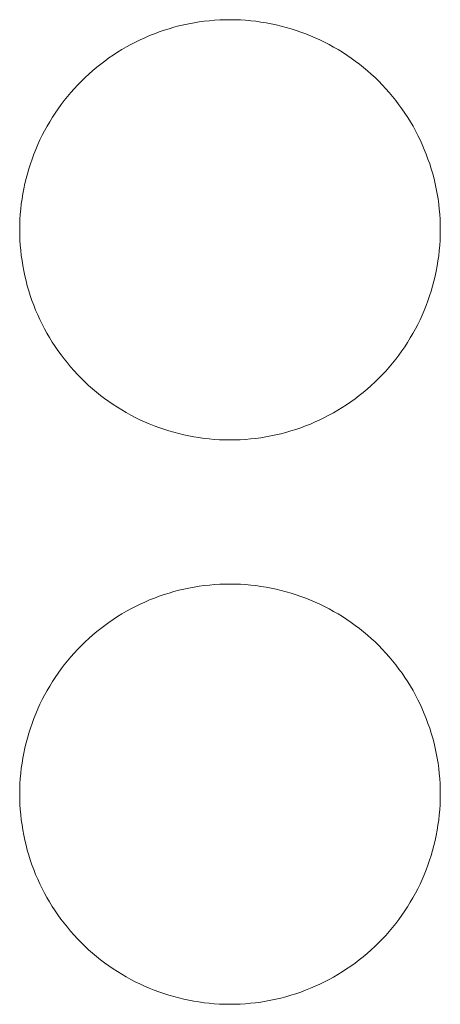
# Model space of a CAD drawing. Header units: millimetres. Extents: x 216 to 455, y 70 to 254.
# Tile 10 of 69: x 311.44 to 314.94, y 188.3 to 196.5. Entities that reach past the tile are written whole.
import ezdxf

# ---------------------------------------------------------------- set-up
doc = ezdxf.new("R2010")
doc.units = ezdxf.units.MM

msp = doc.modelspace()

# ---------------------------------------------------------------- linework, layer by layer
at = {"lineweight": 15}
for points in [[(314.9356, 194.7498), (314.9356, 194.8654), (314.9243, 194.9791), (314.8799, 195.2027), (314.8462, 195.3138), (314.7584, 195.5257), (314.7047, 195.6262), (314.5777, 195.8164), (314.5038, 195.9065), (314.2616, 196.1487), (314.0664, 196.2791), (313.6452, 196.4537), (313.4148, 196.4997), (313.0724, 196.4999), (312.9564, 196.4885), (312.7319, 196.4439), (312.6228, 196.4108), (312.4109, 196.3232), (312.3084, 196.2684), (312.1187, 196.1417), (312.0303, 196.0693), (311.8669, 195.906), (311.7943, 195.8175), (311.6676, 195.6279), (311.6128, 195.5257), (311.525, 195.3137), (311.4919, 195.2046), (311.4471, 194.9805), (311.4357, 194.8645), (311.4356, 194.522), (311.4813, 194.2919), (311.6554, 193.8706), (311.7857, 193.6752), (312.0274, 193.433), (312.1173, 193.359), (312.3077, 193.2317), (312.4081, 193.1778), (312.6197, 193.0899), (312.7311, 193.056), (312.9548, 193.0114), (313.0684, 192.9999), (313.4147, 192.9996), (313.642, 193.0448), (313.9605, 193.1765), (314.0611, 193.2302), (314.2513, 193.357), (314.3414, 193.4308), (314.5839, 193.673), (314.7143, 193.8681), (314.8892, 194.289), (314.9356, 194.5187), (314.9356, 194.7498)], [(314.9356, 190.0498), (314.9356, 190.1654), (314.9243, 190.279), (314.8799, 190.5026), (314.8462, 190.6137), (314.7585, 190.8256), (314.7047, 190.9261), (314.5778, 191.1163), (314.5039, 191.2064), (314.2617, 191.4486), (314.0665, 191.5791), (313.6452, 191.7537), (313.4148, 191.7997), (313.0723, 191.7999), (312.9564, 191.7885), (312.7319, 191.7438), (312.6227, 191.7108), (312.4108, 191.6231), (312.3083, 191.5683), (312.1186, 191.4416), (312.0302, 191.3693), (311.8668, 191.206), (311.7943, 191.1174), (311.6675, 190.9279), (311.6128, 190.8256), (311.525, 190.6136), (311.4919, 190.5045), (311.4471, 190.2804), (311.4357, 190.1645), (311.4356, 189.822), (311.4813, 189.5919), (311.6554, 189.1707), (311.7856, 188.9753), (312.0274, 188.733), (312.1173, 188.6591), (312.3076, 188.5317), (312.4081, 188.4779), (312.6197, 188.3899), (312.731, 188.3561), (312.9548, 188.3114), (313.0684, 188.2999), (313.4147, 188.2996), (313.642, 188.3448), (313.9606, 188.4766), (314.0612, 188.5303), (314.2513, 188.6571), (314.3415, 188.7309), (314.584, 188.9731), (314.7144, 189.1681), (314.8892, 189.5891), (314.9356, 189.8187), (314.9356, 190.0498)]]:
    msp.add_open_spline(points, degree=3, knots=[0, 0, 0, 0, 0.03125, 0.03125, 0.0625, 0.0625, 0.09375, 0.09375, 0.125, 0.125, 0.1875, 0.1875, 0.25, 0.25, 0.28125, 0.28125, 0.3125, 0.3125, 0.34375, 0.34375, 0.375, 0.375, 0.40625, 0.40625, 0.4375, 0.4375, 0.46875, 0.46875, 0.5, 0.5, 0.5625, 0.5625, 0.625, 0.625, 0.65625, 0.65625, 0.6875, 0.6875, 0.71875, 0.71875, 0.75, 0.75, 0.8125, 0.8125, 0.84375, 0.84375, 0.875, 0.875, 0.9375, 0.9375, 1, 1, 1, 1], dxfattribs=at)

doc.saveas('drawing.dxf')
